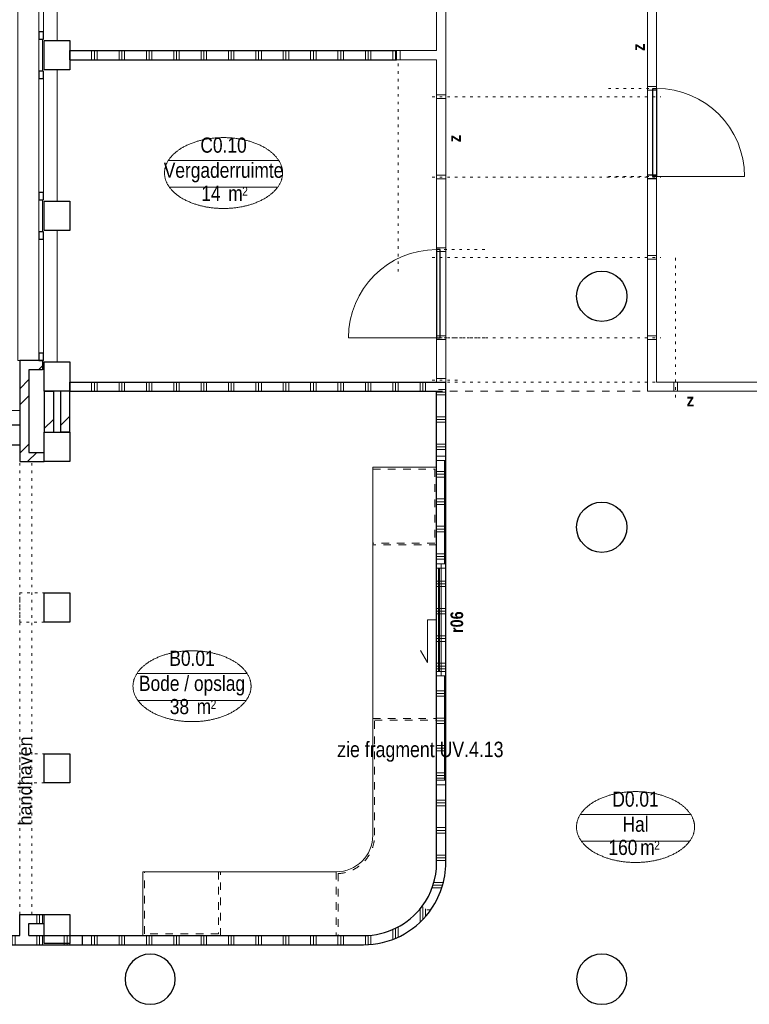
# Model space of a CAD drawing. Header units: millimetres. Extents: x 18442 to 242186, y -49554 to 63508.
# Tile 50 of 175: x 162706 to 170703, y -4223 to 6560. Entities that reach past the tile are written whole.
import ezdxf
from ezdxf.enums import TextEntityAlignment as Align

# ---------------------------------------------------------------- set-up
doc = ezdxf.new("R2010")
doc.units = ezdxf.units.MM
doc.header["$LTSCALE"] = 400
doc.header["$PDMODE"] = 1
doc.header["$PDSIZE"] = 15
for name, pattern in [('STYLE_01', [0.416641, 0.208282, -0.208359]), ('STYLE_05', [0.208282, 0.069427, -0.138855]), ('STYLE_06', [1.041641, 0.625, -0.208282, 0.069427, -0.138931])]:
    doc.linetypes.add(name, pattern=pattern)
for name, color, linetype, lineweight in [('Binnenkozijnen', 140, 'Continuous', 15), ('Buitenkozijnen', 140, 'Continuous', 15), ('Interieur-deur', 43, 'Continuous', 9), ('Interieur-scheidingswand-horizontaal', 5, 'Continuous', 25), ('Interieur-systeemwand glas', 5, 'Continuous', 15), ('Kozijnmerken', 43, 'Continuous', 9), ('Lijn-afbreek', 140, 'STYLE_06', 15), ('Lijn-stramien', 92, 'STYLE_06', 9), ('mat-baksteen', 5, 'Continuous', 25), ('mat-beton (ihwg)', 5, 'Continuous', 25), ('mat-kalkzandsteen', 5, 'Continuous', 25), ('mat-scheidingswand-horizontaal', 5, 'Continuous', 25), ('mat-scheidingswand-vertikaal', 5, 'Continuous', 25), ('None', 7, 'Continuous', 9), ('Ruimtenummers', 92, 'Continuous', 25), ('Tekst', 140, 'Continuous', 15)]:
    doc.layers.add(name, color=color, linetype=linetype, lineweight=lineweight)
doc.layers.get('Kozijnmerken').off()
doc.styles.add('Arial', font='arial.ttf', dxfattribs={"height": 176.388889})
doc.styles.add('Arial Narrow', font='ARIALN.TTF', dxfattribs={"height": 211.666667})
doc.styles.add('Arial Narrow (bold)', font='ARIALNB.TTF', dxfattribs={"height": 172.861111})

# ---------------------------------------------------------------- blocks, each defined once
blk = doc.blocks.new('*U424')
at = {"layer": 'None', "color": 8, "linetype": 'STYLE_01', "lineweight": 5}
for p, q in [((-12819, 5157), (-12119, 5157)), ((-12799, 3876), (-12799, 5137)), ((-12799, 5137), (-12119, 5137)), ((-13219, 3477), (-13219, 2777)), ((-13199, 3457), (-13199, 2777))]:
    blk.add_line(p, q, dxfattribs=at)
at = {"layer": 'None', "color": 8, "linetype": 'Continuous', "lineweight": 5}
blk.add_line((-15079, 3477), (-13579, 3477), dxfattribs=at)
at = {"layer": 'None', "color": 8, "linetype": 'STYLE_01', "lineweight": 5}
for points in [[(-12819, 7907), (-12119, 7907), (-12119, 7057), (-12819, 7057)], [(-12819, 7887), (-12139, 7887), (-12139, 7077), (-12819, 7077)], [(-15339, 3477), (-15339, 2777), (-14489, 2777), (-14489, 3477)], [(-15319, 3477), (-14509, 3477), (-14509, 2797), (-15319, 2797)]]:
    blk.add_lwpolyline(points, close=True, dxfattribs=at)
at = {"layer": 'None', "color": 8, "linetype": 'Continuous', "lineweight": 5, "flags": 128}
for points in [[(-12819, 7907), (-12119, 7907), (-12119, 3876)], [(-12819, 3876), (-12819, 7907)], [(-15339, 3477), (-13219, 3477)], [(-13219, 2777), (-15339, 2777), (-15339, 3477)]]:
    blk.add_lwpolyline(points, dxfattribs=at)
at = {"layer": 'None', "color": 8, "linetype": 'Continuous', "lineweight": 5}
blk.add_arc((-13219, 3876), 400, 270, 0, dxfattribs=at)
at = {"layer": 'None', "color": 8, "linetype": 'STYLE_01', "lineweight": 5}
blk.add_arc((-13219, 3876), 420, 272.7263, 0, dxfattribs=at)
blk = doc.blocks.new('Kolom O 550')
at = {"layer": 'mat-beton (ihwg)', "lineweight": 25}
blk.add_circle((0, 0), 275, dxfattribs=at)
blk = doc.blocks.new('*X1025')
at = {"layer": 'None', "lineweight": 9}
blk.add_line((-16419, 8330), (-16319, 8430), dxfattribs=at)
blk = doc.blocks.new('*X1027')
at = {"layer": 'None', "lineweight": 9}
blk.add_line((-16481, 8975), (-16439, 9017), dxfattribs=at)
blk = doc.blocks.new('*X1028')
at = {"layer": 'None', "lineweight": 9}
for p, q in [((-16689, 8767), (-16589, 8867)), ((-16689, 8591), (-16589, 8691)), ((-16689, 8060), (-16589, 8160))]:
    blk.add_line(p, q, dxfattribs=at)
blk = doc.blocks.new('*X1029')
at = {"layer": 'None', "lineweight": 9}
blk.add_line((-16602, 7970), (-16502, 8070), dxfattribs=at)
blk = doc.blocks.new('Gevelpui best 1410 (2D)')
at = {"layer": 'Buitenkozijnen', "lineweight": 15}
for p, q in [((-260, 0), (-260, -1410)), ((-260, 0), (-210, 0)), ((-210, 0), (-210, -1410)), ((-260, -1410), (-210, -1410))]:
    blk.add_line(p, q, dxfattribs=at)
at = {"layer": 'Buitenkozijnen', "color": 92, "lineweight": 25}
for points in [[(-260, 0), (-210, 0), (-210, -80), (-260, -80)], [(-260, -1330), (-210, -1330), (-210, -1410), (-260, -1410)]]:
    blk.add_lwpolyline(points, close=True, dxfattribs=at)
at = {"layer": 'None', "color": 43, "linetype": 'Continuous', "lineweight": 9}
blk.add_line((-410, 15), (-410, -1425), dxfattribs=at)
blk = doc.blocks.new('*U1189')
at = {"layer": 'Interieur-deur', "color": 140, "linetype": 'Continuous', "lineweight": 15}
blk.add_line((-13083, 9325), (-12119, 9325), dxfattribs=at)
at = {"layer": 'Interieur-deur', "color": 92, "linetype": 'Continuous', "lineweight": 25}
blk.add_lwpolyline([(-12119, 10291), (-12119, 9325), (-12079, 9325), (-12079, 10291)], close=True, dxfattribs=at)
at = {"layer": 'Interieur-deur', "color": 140, "linetype": 'Continuous', "lineweight": 15}
blk.add_arc((-12119, 9325), 966, 90, 180, dxfattribs=at)
at = {"layer": 'Interieur-systeemwand glas', "color": 43, "linetype": 'Continuous', "lineweight": 9}
for points in [[(-12119, 10311), (-12119, 10271), (-12019, 10271), (-12019, 10311)], [(-12119, 9345), (-12119, 9305), (-12019, 9305), (-12019, 9345)]]:
    blk.add_lwpolyline(points, close=True, dxfattribs=at)
at = {"layer": 'Lijn-stramien', "color": 8, "linetype": 'STYLE_05', "lineweight": 5}
for p, q in [((-12119, 10291), (-11543, 10291)), ((-12119, 9325), (-11543, 9325))]:
    blk.add_line(p, q, dxfattribs=at)
at = {"layer": 'None', "linetype": 'Continuous', "lineweight": 5}
for p in [(-12119, 10291), (-12119, 9325)]:
    blk.add_point(p, dxfattribs=at)
blk = doc.blocks.new('*X1190')
at = {"layer": 'None', "lineweight": 9}
blk.add_line((-16239, 8368), (-16139, 8468), dxfattribs=at)
blk = doc.blocks.new('Kolom 280x320')
at = {"layer": 'mat-beton (ihwg)', "lineweight": 25}
blk.add_lwpolyline([(-300, 160), (-20, 160), (-20, -160), (-300, -160)], close=True, dxfattribs=at)
at = {"layer": 'None', "color": 92, "linetype": 'Continuous', "lineweight": 5}
blk.add_point((0, 0), dxfattribs=at)
blk = doc.blocks.new('*U1272')
at = {"layer": 'Interieur-deur', "color": 140, "linetype": 'Continuous', "lineweight": 15}
blk.add_line((-8745, 11090), (-9709, 11090), dxfattribs=at)
at = {"layer": 'Interieur-deur', "color": 92, "linetype": 'Continuous', "lineweight": 25}
blk.add_lwpolyline([(-9709, 12056), (-9709, 11090), (-9749, 11090), (-9749, 12056)], close=True, dxfattribs=at)
at = {"layer": 'Interieur-deur', "color": 140, "linetype": 'Continuous', "lineweight": 15}
blk.add_arc((-9709, 11090), 966, 0, 90, dxfattribs=at)
at = {"layer": 'Interieur-systeemwand glas', "color": 43, "linetype": 'Continuous', "lineweight": 9}
for points in [[(-9709, 12076), (-9709, 12036), (-9809, 12036), (-9809, 12076)], [(-9709, 11110), (-9709, 11070), (-9809, 11070), (-9809, 11110)]]:
    blk.add_lwpolyline(points, close=True, dxfattribs=at)
at = {"layer": 'Lijn-stramien', "color": 8, "linetype": 'STYLE_05', "lineweight": 5}
for p, q in [((-9709, 12056), (-10285, 12056)), ((-9709, 11090), (-10285, 11090))]:
    blk.add_line(p, q, dxfattribs=at)
at = {"layer": 'None', "linetype": 'Continuous', "lineweight": 5}
for p in [(-9709, 12056), (-9709, 11090)]:
    blk.add_point(p, dxfattribs=at)
blk = doc.blocks.new('*X1288')
at = {"layer": 'None', "lineweight": 9}
for p, q in [((-15900, 12370), (-15900, 12470)), ((-15870, 12370), (-15870, 12470)), ((-15840, 12370), (-15840, 12470)), ((-15600, 12370), (-15600, 12470)), ((-15570, 12370), (-15570, 12470)), ((-15540, 12370), (-15540, 12470)), ((-15300, 12370), (-15300, 12470)), ((-15270, 12370), (-15270, 12470)), ((-15240, 12370), (-15240, 12470)), ((-15000, 12370), (-15000, 12470)), ((-14970, 12370), (-14970, 12470)), ((-14940, 12370), (-14940, 12470)), ((-14700, 12370), (-14700, 12470)), ((-14670, 12370), (-14670, 12470)), ((-14640, 12370), (-14640, 12470)), ((-14400, 12370), (-14400, 12470)), ((-14370, 12370), (-14370, 12470)), ((-14340, 12370), (-14340, 12470)), ((-14100, 12370), (-14100, 12470)), ((-14070, 12370), (-14070, 12470)), ((-14040, 12370), (-14040, 12470)), ((-13800, 12370), (-13800, 12470)), ((-13770, 12370), (-13770, 12470)), ((-13740, 12370), (-13740, 12470)), ((-13500, 12370), (-13500, 12470)), ((-13470, 12370), (-13470, 12470)), ((-13440, 12370), (-13440, 12470)), ((-13200, 12370), (-13200, 12470)), ((-13170, 12370), (-13170, 12470)), ((-13140, 12370), (-13140, 12470)), ((-12900, 12370), (-12900, 12470)), ((-12870, 12370), (-12870, 12470)), ((-12840, 12370), (-12840, 12470)), ((-12600, 12370), (-12600, 12470)), ((-12570, 12370), (-12570, 12470))]:
    blk.add_line(p, q, dxfattribs=at)
blk = doc.blocks.new('*X1289')
at = {"layer": 'None', "lineweight": 9}
for p, q in [((-15900, 8740), (-15900, 8840)), ((-15870, 8740), (-15870, 8840)), ((-15840, 8740), (-15840, 8840)), ((-15600, 8740), (-15600, 8840)), ((-15570, 8740), (-15570, 8840)), ((-15540, 8740), (-15540, 8840)), ((-15300, 8740), (-15300, 8840)), ((-15270, 8740), (-15270, 8840)), ((-15240, 8740), (-15240, 8840)), ((-15000, 8740), (-15000, 8840)), ((-14970, 8740), (-14970, 8840)), ((-14940, 8740), (-14940, 8840)), ((-14700, 8740), (-14700, 8840)), ((-14670, 8740), (-14670, 8840)), ((-14640, 8740), (-14640, 8840)), ((-14400, 8740), (-14400, 8840)), ((-14370, 8740), (-14370, 8840)), ((-14340, 8740), (-14340, 8840)), ((-14100, 8740), (-14100, 8840)), ((-14070, 8740), (-14070, 8840)), ((-14040, 8740), (-14040, 8840)), ((-13800, 8740), (-13800, 8840)), ((-13770, 8740), (-13770, 8840)), ((-13740, 8740), (-13740, 8840)), ((-13500, 8740), (-13500, 8840)), ((-13470, 8740), (-13470, 8840)), ((-13440, 8740), (-13440, 8840)), ((-13200, 8740), (-13200, 8840)), ((-13170, 8740), (-13170, 8840)), ((-13140, 8740), (-13140, 8840)), ((-12900, 8740), (-12900, 8840)), ((-12870, 8740), (-12870, 8840)), ((-12840, 8740), (-12840, 8840)), ((-12600, 8740), (-12600, 8840)), ((-12570, 8740), (-12570, 8840)), ((-12540, 8740), (-12540, 8840)), ((-12300, 8740), (-12300, 8840)), ((-12270, 8740), (-12270, 8840)), ((-12240, 8740), (-12240, 8840))]:
    blk.add_line(p, q, dxfattribs=at)
blk = doc.blocks.new('*U1385')
at = {"layer": 'Interieur-systeemwand glas', "color": 43, "linetype": 'Continuous', "lineweight": 9}
blk.add_lwpolyline([(-9480, 8840), (-9480, 8740), (-9520, 8740), (-9520, 8840)], close=True, dxfattribs=at)
at = {"layer": 'Interieur-systeemwand glas', "color": 43, "linetype": 'Continuous', "lineweight": 15}
blk.add_point((-9500, 8840), dxfattribs=at)
blk = doc.blocks.new('*X1391')
at = {"layer": 'None', "lineweight": 9}
for p, q in [((-12099, 8760), (-12019, 8760)), ((-12119, 8730), (-12019, 8730)), ((-12119, 8700), (-12019, 8700)), ((-12119, 8460), (-12019, 8460)), ((-12119, 8430), (-12019, 8430)), ((-12119, 8400), (-12019, 8400)), ((-12119, 8160), (-12019, 8160)), ((-12119, 8130), (-12019, 8130)), ((-12119, 8100), (-12019, 8100)), ((-12119, 7860), (-12019, 7860)), ((-12119, 7830), (-12019, 7830)), ((-12119, 7800), (-12019, 7800)), ((-12119, 7560), (-12019, 7560)), ((-12119, 7530), (-12019, 7530)), ((-12119, 7500), (-12019, 7500)), ((-12119, 7260), (-12019, 7260)), ((-12119, 7230), (-12019, 7230)), ((-12119, 7200), (-12019, 7200)), ((-12119, 6960), (-12019, 6960)), ((-12119, 6930), (-12019, 6930)), ((-12119, 6900), (-12019, 6900)), ((-12119, 6660), (-12019, 6660)), ((-12119, 6630), (-12019, 6630)), ((-12119, 6600), (-12019, 6600)), ((-12119, 6360), (-12019, 6360)), ((-12119, 6330), (-12019, 6330)), ((-12119, 6300), (-12019, 6300)), ((-12119, 6060), (-12019, 6060)), ((-12119, 6030), (-12019, 6030)), ((-12119, 6000), (-12019, 6000)), ((-12119, 5760), (-12019, 5760)), ((-12119, 5730), (-12019, 5730)), ((-12119, 5700), (-12019, 5700)), ((-12119, 5460), (-12019, 5460)), ((-12119, 5430), (-12019, 5430)), ((-12119, 5400), (-12019, 5400)), ((-12119, 5160), (-12019, 5160)), ((-12119, 5130), (-12019, 5130)), ((-12119, 5100), (-12019, 5100)), ((-12119, 4860), (-12019, 4860)), ((-12119, 4830), (-12019, 4830)), ((-12119, 4800), (-12019, 4800)), ((-12119, 4560), (-12019, 4560)), ((-12119, 4530), (-12019, 4530)), ((-12119, 4500), (-12019, 4500)), ((-12119, 4260), (-12019, 4260)), ((-12119, 4230), (-12019, 4230)), ((-12119, 4200), (-12019, 4200)), ((-12119, 3960), (-12019, 3960)), ((-12119, 3930), (-12019, 3930)), ((-12119, 3900), (-12019, 3900)), ((-12119, 3660), (-12019, 3660)), ((-12119, 3630), (-12019, 3630)), ((-12119, 3600), (-12019, 3600))]:
    blk.add_line(p, q, dxfattribs=at)
blk = doc.blocks.new('*X1392')
at = {"layer": 'None', "lineweight": 9}
for p, q in [((-12149, 3360), (-12046, 3360)), ((-12169, 3300), (-12063, 3300)), ((-12158, 3330), (-12054, 3330)), ((-12227, 3060), (-12183, 3060))]:
    blk.add_line(p, q, dxfattribs=at)
blk = doc.blocks.new('*X1393')
at = {"layer": 'None', "lineweight": 9}
for p, q in [((-12300, 2924), (-12300, 3071)), ((-12270, 2954), (-12270, 3092)), ((-12240, 2987), (-12240, 3070)), ((-12600, 2736), (-12600, 2844)), ((-12570, 2748), (-12570, 2858)), ((-12540, 2761), (-12540, 2873)), ((-12900, 2678), (-12900, 2778)), ((-12870, 2679), (-12870, 2779)), ((-12840, 2681), (-12840, 2781))]:
    blk.add_line(p, q, dxfattribs=at)
blk = doc.blocks.new('Ruimtenummer UV 50')
at = {"layer": 'Ruimtenummers', "color": 8, "lineweight": 5}
for p, q in [((602, 157), (-602, 157)), ((595, -137), (-595, -137))]:
    blk.add_line(p, q, dxfattribs=at)
blk.add_open_spline([(-323, 354), (-173, 406), (173, 406), (323, 354), (473, 302), (560, 212), (647, 122), (647, 18), (647, -86), (560, -176), (473, -266), (323, -318), (173, -370), (-173, -370), (-323, -318), (-474, -266), (-560, -176), (-647, -86), (-647, 18), (-647, 122), (-560, 212), (-474, 302), (-323, 354)], degree=2, knots=[0, 0, 0, 0.09962, 0.19924, 0.19924, 0.283607, 0.283607, 0.349619, 0.349619, 0.415638, 0.415638, 0.5, 0.5, 0.59962, 0.69924, 0.69924, 0.783607, 0.783607, 0.849619, 0.849619, 0.915638, 0.915638, 1, 1, 1], dxfattribs=at)
at = {"layer": 'Ruimtenummers', "attachment_point": 2, "style": 'Arial Narrow'}
for s, insert, char_height in [(' m', (104, -122), 165.9), (' 2', (220, -133), 96.8)]:
    blk.add_mtext(s, dxfattribs=dict(at, insert=insert, char_height=char_height))
at = {"layer": 'Ruimtenummers', "style": 'Arial Narrow'}
for tag, p in [('Nummer', (0, 407)), ('Naam', (0, 132)), ('Oppervlak', (-138, -122))]:
    blk.add_attdef(tag, text='', height=166, dxfattribs=at).set_placement(p, align=Align.TOP_CENTER)
blk = doc.blocks.new('Kozijnmerk 50')
at = {"layer": 'None', "color": 43, "style": 'Arial Narrow (bold)'}
blk.add_attdef('merk', text='', height=138, dxfattribs=at).set_placement((0, 0), align=Align.MIDDLE_CENTER)
blk = doc.blocks.new('*U1988')
at = {"layer": 'Binnenkozijnen', "color": 8, "linetype": 'Continuous', "lineweight": 5}
for p, q in [((-12119, 8030), (-12119, 4430)), ((-12119, 8030), (-12019, 8030)), ((-12019, 8030), (-12019, 4430)), ((-12119, 4430), (-12019, 4430))]:
    blk.add_line(p, q, dxfattribs=at)
at = {"layer": 'Binnenkozijnen', "color": 140, "linetype": 'Continuous', "lineweight": 15}
for p, q in [((-12031, 7980), (-12031, 6850)), ((-12019, 7980), (-12019, 6850)), ((-12031, 5621), (-12031, 4480)), ((-12019, 5621), (-12019, 4480))]:
    blk.add_line(p, q, dxfattribs=at)
at = {"layer": 'Binnenkozijnen', "color": 43, "linetype": 'Continuous', "lineweight": 9}
for points in [[(-12119, 8030), (-12019, 8030), (-12019, 7980), (-12119, 7980)], [(-12119, 6850), (-12069, 6850), (-12069, 6800), (-12119, 6800)], [(-12119, 6800), (-12069, 6800), (-12069, 5671), (-12119, 5671)], [(-12069, 6850), (-12019, 6850), (-12019, 6800), (-12069, 6800)], [(-12119, 5671), (-12069, 5671), (-12069, 5621), (-12119, 5621)], [(-12069, 5671), (-12019, 5671), (-12019, 5621), (-12069, 5621)], [(-12119, 4480), (-12019, 4480), (-12019, 4430), (-12119, 4430)]]:
    blk.add_lwpolyline(points, close=True, dxfattribs=at)
at = {"layer": 'Binnenkozijnen', "color": 140, "linetype": 'Continuous', "lineweight": 15}
blk.add_lwpolyline([(-12100, 6800), (-12088, 6800), (-12088, 5671), (-12100, 5671)], close=True, dxfattribs=at)
at = {"layer": 'Binnenkozijnen', "color": 43, "linetype": 'Continuous', "lineweight": 9}
blk.add_lwpolyline([(-12119, 6236), (-12220, 6236), (-12220, 5770), (-12295, 5900)], dxfattribs=at)
blk = doc.blocks.new('*U2043')
at = {"layer": 'Interieur-systeemwand glas', "color": 43, "linetype": 'Continuous', "lineweight": 9}
blk.add_lwpolyline([(-12559, 12370), (-12559, 12470), (-12519, 12470), (-12519, 12370)], close=True, dxfattribs=at)
at = {"layer": 'Interieur-systeemwand glas', "color": 43, "linetype": 'Continuous', "lineweight": 15}
blk.add_point((-12539, 12370), dxfattribs=at)
blk = doc.blocks.new('*X2193')
at = {"layer": 'None', "lineweight": 9}
for p, q in [((-17070, 2677.5), (-17070, 2777.5)), ((-17040, 2677.5), (-17040, 2777.5)), ((-16800, 2677.5), (-16800, 2777.5)), ((-16770, 2677.5), (-16770, 2777.5)), ((-16740, 2677.5), (-16740, 2777.5)), ((-16500, 2677.5), (-16500, 2777.5)), ((-16470, 2677.5), (-16470, 2777.5)), ((-16440, 2677.5), (-16440, 2777.5)), ((-16200, 2677.5), (-16200, 2777.5)), ((-16170, 2677.5), (-16170, 2777.5)), ((-16140, 2677.5), (-16140, 2777.5))]:
    blk.add_line(p, q, dxfattribs=at)
blk = doc.blocks.new('*X2194')
at = {"layer": 'None', "lineweight": 9}
for p, q in [((-15900, 2677.5), (-15900, 2777.5)), ((-15870, 2677.5), (-15870, 2777.5)), ((-15840, 2677.5), (-15840, 2777.5)), ((-15600, 2677.5), (-15600, 2777.5)), ((-15570, 2677.5), (-15570, 2777.5)), ((-15540, 2677.5), (-15540, 2777.5)), ((-15300, 2677.5), (-15300, 2777.5)), ((-15270, 2677.5), (-15270, 2777.5)), ((-15240, 2677.5), (-15240, 2777.5)), ((-15000, 2677.5), (-15000, 2777.5)), ((-14970, 2677.5), (-14970, 2777.5)), ((-14940, 2677.5), (-14940, 2777.5)), ((-14700, 2677.5), (-14700, 2777.5)), ((-14670, 2677.5), (-14670, 2777.5)), ((-14640, 2677.5), (-14640, 2777.5)), ((-14400, 2677.5), (-14400, 2777.5)), ((-14370, 2677.5), (-14370, 2777.5)), ((-14340, 2677.5), (-14340, 2777.5)), ((-14100, 2677.5), (-14100, 2777.5)), ((-14070, 2677.5), (-14070, 2777.5)), ((-14040, 2677.5), (-14040, 2777.5)), ((-13800, 2677.5), (-13800, 2777.5)), ((-13770, 2677.5), (-13770, 2777.5)), ((-13740, 2677.5), (-13740, 2777.5)), ((-13500, 2677.5), (-13500, 2777.5)), ((-13470, 2677.5), (-13470, 2777.5)), ((-13440, 2677.5), (-13440, 2777.5)), ((-13200, 2677.5), (-13200, 2777.5)), ((-13170, 2677.5), (-13170, 2777.5)), ((-13140, 2677.5), (-13140, 2777.5))]:
    blk.add_line(p, q, dxfattribs=at)
blk = doc.blocks.new('*X2195')
at = {"layer": 'None', "lineweight": 9}
for p, q in [((-16500, 2910), (-16500, 3010)), ((-16470, 2910), (-16470, 3010)), ((-16440, 2910), (-16440, 3010))]:
    blk.add_line(p, q, dxfattribs=at)
blk = doc.blocks.new('nok')
at = {"layer": 'None', "color": 43, "linetype": 'STYLE_05', "lineweight": 9}
blk.add_lwpolyline([(-135, 160), (135, 160), (135, -160), (-135, -160)], close=True, dxfattribs=at)
blk = doc.blocks.new('*U2324')
at = {"layer": 'Interieur-systeemwand glas', "color": 43, "linetype": 'Continuous', "lineweight": 9}
blk.add_lwpolyline([(-12119, 9345), (-12119, 9305), (-12019, 9305), (-12019, 9345)], close=True, dxfattribs=at)
at = {"layer": 'None', "linetype": 'Continuous', "lineweight": 5}
blk.add_point((-12119, 9325), dxfattribs=at)
blk = doc.blocks.new('*U2325')
at = {"layer": 'Interieur-systeemwand glas', "color": 43, "linetype": 'Continuous', "lineweight": 9}
blk.add_lwpolyline([(-9709, 9345), (-9709, 9305), (-9809, 9305), (-9809, 9345)], close=True, dxfattribs=at)
at = {"layer": 'None', "linetype": 'Continuous', "lineweight": 5}
blk.add_point((-9709, 9325), dxfattribs=at)
blk = doc.blocks.new('*U2326')
at = {"layer": 'Interieur-systeemwand glas', "color": 43, "linetype": 'Continuous', "lineweight": 9}
blk.add_lwpolyline([(-9709, 10225), (-9709, 10185), (-9809, 10185), (-9809, 10225)], close=True, dxfattribs=at)
at = {"layer": 'None', "linetype": 'Continuous', "lineweight": 5}
blk.add_point((-9709, 10205), dxfattribs=at)
blk = doc.blocks.new('*U2327')
at = {"layer": 'Interieur-systeemwand glas', "color": 43, "linetype": 'Continuous', "lineweight": 9}
blk.add_lwpolyline([(-12119, 11105), (-12119, 11065), (-12019, 11065), (-12019, 11105)], close=True, dxfattribs=at)
at = {"layer": 'None', "linetype": 'Continuous', "lineweight": 5}
blk.add_point((-12119, 11085), dxfattribs=at)
blk = doc.blocks.new('*U2328')
at = {"layer": 'Interieur-systeemwand glas', "color": 43, "linetype": 'Continuous', "lineweight": 9}
blk.add_lwpolyline([(-9709, 11105), (-9709, 11065), (-9809, 11065), (-9809, 11105)], close=True, dxfattribs=at)
at = {"layer": 'None', "linetype": 'Continuous', "lineweight": 5}
blk.add_point((-9709, 11085), dxfattribs=at)
blk = doc.blocks.new('*U2329')
at = {"layer": 'Interieur-systeemwand glas', "color": 43, "linetype": 'Continuous', "lineweight": 9}
blk.add_lwpolyline([(-12119, 11985), (-12119, 11945), (-12019, 11945), (-12019, 11985)], close=True, dxfattribs=at)
at = {"layer": 'None', "linetype": 'Continuous', "lineweight": 5}
blk.add_point((-12119, 11965), dxfattribs=at)
blk = doc.blocks.new('*U2367')
at = {"layer": 'Interieur-systeemwand glas', "color": 43, "linetype": 'Continuous', "lineweight": 9}
blk.add_lwpolyline([(-12119, 8880), (-12119, 8840), (-12019, 8840), (-12019, 8880)], close=True, dxfattribs=at)
at = {"layer": 'None', "linetype": 'Continuous', "lineweight": 5}
blk.add_point((-12119, 8860), dxfattribs=at)
blk = doc.blocks.new('*U2368')
at = {"layer": 'None', "color": 7}
for name in ['*U2329', '*U2327', '*U2328', '*U2326', '*U2324', '*U2325', '*U2367']:
    blk.add_blockref(name, (0, 0), dxfattribs=at)
blk = doc.blocks.new('*U2399')
at = {"layer": 'Lijn-afbreek', "color": 8, "linetype": 'STYLE_05', "lineweight": 5}
for p, q in [((-12168, 11965), (-9663, 11965)), ((-12168, 11085), (-9663, 11085)), ((-12168, 10205), (-9663, 10205)), ((-12168, 9325), (-9663, 9325)), ((-12168, 8860), (-11843, 8860)), ((-12168, 8840), (-9663, 8840))]:
    blk.add_line(p, q, dxfattribs=at)

msp = doc.modelspace()

# ---------------------------------------------------------------- linework, layer by layer
at = {"layer": 'Binnenkozijnen', "color": 43, "linetype": 'Continuous', "lineweight": 9, "flags": 128}
msp.add_lwpolyline([(162705.7849, 7756.61885), (162685.7849, 7756.61885), (162685.7849, 2826.61885), (162705.7849, 2826.61885)], dxfattribs=at)
at = {"layer": 'Buitenkozijnen', "lineweight": 15}
for points in [[(162915.74426, 6346.61885), (162955.7849, 6346.61885), (162955.7849, 5996.61885), (162915.74426, 5996.61885)], [(162915.74426, 4586.61885), (162955.7849, 4586.61885), (162955.7849, 4236.61885), (162915.74426, 4236.61885)]]:
    msp.add_lwpolyline(points, close=True, dxfattribs=at)
at = {"layer": 'Buitenkozijnen', "color": 92, "lineweight": 25}
msp.add_lwpolyline([(162605.7849, 2121.61885), (162705.7849, 2121.61885), (162705.7849, 1901.61885), (162605.7849, 1901.61885)], close=True, dxfattribs=at)
at = {"layer": 'Interieur-scheidingswand-horizontaal', "lineweight": 25}
for p, q in [((163255.7849, 6221.61885), (166835.7849, 6221.61885)), ((163255.7849, 6121.61885), (163255.7849, 6221.61885)), ((166835.7849, 6121.61885), (166835.7849, 6221.61885)), ((163255.7849, 6121.61885), (166835.7849, 6121.61885))]:
    msp.add_line(p, q, dxfattribs=at)
at = {"layer": 'Interieur-systeemwand glas', "lineweight": 15}
for p, q in [((167375.7849, 24491.61885), (167375.7849, 2591.61885)), ((169585.7849, 2491.61885), (169585.7849, 24491.61885)), ((167275.7849, 13161.61885), (167275.7849, 6221.61885)), ((169685.7849, 2591.61885), (169685.7849, 9641.61885)), ((166875.7849, 6221.61885), (167275.7849, 6221.61885)), ((166875.7849, 6121.61885), (167275.7849, 6121.61885)), ((167275.7849, 6121.61885), (167275.7849, 2591.61885)), ((169685.7849, 2591.61885), (170795.7849, 2591.61885)), ((169585.7849, 2491.61885), (170795.7849, 2491.61885))]:
    msp.add_line(p, q, dxfattribs=at)
at = {"layer": 'Lijn-afbreek', "color": 8, "linetype": 'STYLE_05', "lineweight": 5}
for p, q in [((166855.7849, 3801.61885), (166855.7849, 6121.61885)), ((169894.72553, 2424.11885), (169894.72553, 3956.61885))]:
    msp.add_line(p, q, dxfattribs=at)
at = {"layer": 'mat-baksteen', "lineweight": 25}
for p, q in [((162955.7849, 2826.61885), (162705.7849, 2826.61885)), ((162705.7849, 2826.61885), (162705.7849, 1721.61885)), ((162955.7849, 2826.61885), (162955.7849, 2726.61885)), ((162955.7849, 2726.61885), (162805.7849, 2726.61885)), ((162805.7849, 2726.61885), (162805.7849, 1821.61885)), ((162975.7849, 2491.61885), (162975.7849, 2041.61885)), ((162975.7849, 2491.61885), (163075.7849, 2491.61885)), ((163075.7849, 2491.61885), (163075.7849, 2041.61885)), ((162975.7849, 2041.61885), (163075.7849, 2041.61885)), ((162805.7849, 1821.61885), (162975.7849, 1821.61885)), ((162975.7849, 1721.61885), (162975.7849, 1821.61885)), ((162705.7849, 1721.61885), (162975.7849, 1721.61885))]:
    msp.add_line(p, q, dxfattribs=at)
at = {"layer": 'mat-kalkzandsteen', "lineweight": 25}
for p, q in [((163255.7849, 2491.61885), (163155.7849, 2491.61885)), ((163155.7849, 2041.61885), (163155.7849, 2491.61885)), ((163255.7849, 2041.61885), (163255.7849, 2491.61885)), ((163255.7849, 2041.61885), (163155.7849, 2041.61885))]:
    msp.add_line(p, q, dxfattribs=at)
at = {"layer": 'mat-scheidingswand-horizontaal', "lineweight": 25}
for p, q in [((163255.7849, 2591.61885), (167375.7849, 2591.61885)), ((163255.7849, 2491.61885), (163255.7849, 2591.61885)), ((163255.7849, 2491.61885), (167275.7849, 2491.61885)), ((162705.7849, -3238.38115), (162975.7849, -3238.38115)), ((162705.7849, -3470.88115), (162705.7849, -3238.38115)), ((162805.7849, -3338.38115), (162975.7849, -3338.38115)), ((162805.7849, -3470.88115), (162805.7849, -3338.38115)), ((162294.7849, -3470.88115), (162705.7849, -3470.88115)), ((162805.7849, -3470.88115), (163393.7849, -3470.88115)), ((163255.7849, -3470.88115), (166475.6315, -3470.88115)), ((163393.7849, -3570.88115), (163393.7849, -3470.88115)), ((162294.7849, -3570.88115), (163393.7849, -3570.88115)), ((163255.7849, -3570.88115), (166475.6315, -3570.88115))]:
    msp.add_line(p, q, dxfattribs=at)
for radius in [900.00123, 800.00123]:
    msp.add_arc((166475.80271, -2670.87994), radius, 269.989100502, 323.209600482, dxfattribs=at)
at = {"layer": 'mat-scheidingswand-vertikaal', "lineweight": 25}
for p, q in [((167375.7849, -2665.19103), (167375.7849, 2591.61885)), ((167275.7849, -2665.19103), (167275.7849, 2491.61885))]:
    msp.add_line(p, q, dxfattribs=at)
for radius in [800.00123, 900.00123]:
    msp.add_arc((166475.80271, -2670.87994), radius, 323.209600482, 0.010899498, dxfattribs=at)
at = {"layer": 'None', "color": 8, "linetype": 'STYLE_01', "lineweight": 5}
msp.add_line((163255.7849, 2491.61885), (176125.7849, 2491.61885), dxfattribs=at)
at = {"layer": 'None', "color": 140, "linetype": 'Continuous', "lineweight": 15}
msp.add_line((160730.7849, 2281.61885), (162714.72553, 2281.61885), dxfattribs=at)
at = {"layer": 'None', "color": 43, "linetype": 'STYLE_05', "lineweight": 9}
for p, q in [((162705.7849, -3238.38115), (162705.7849, 1881.61885)), ((162840.7849, -3238.38115), (162840.7849, 1721.61885))]:
    msp.add_line(p, q, dxfattribs=at)

# ---------------------------------------------------------------- block references
at = {"layer": 'Buitenkozijnen', "color": 7, "xscale": -1}
for p in [(162705.7849, 7756.61885), (162705.7849, 5996.61885), (162705.7849, 4236.61885)]:
    msp.add_blockref('Gevelpui best 1410 (2D)', p, dxfattribs=at)
at = {"layer": 'Interieur-scheidingswand-horizontaal'}
msp.add_blockref('*X1288', (179394.72553, -6248.38115), dxfattribs=at)
at = {"layer": 'Kozijnmerken', "color": 7, "rotation": 90}
for p, values in [((169490.57458, 6258.35969), {'merk': 'z'}), ((167473.31673, 5258.35969), {'merk': 'z'}), ((167497.32838, -38.38115), {'merk': 'r06'})]:
    msp.add_blockref('Kozijnmerk 50', p, dxfattribs=at).add_auto_attribs(values)
at = {"layer": 'Kozijnmerken', "color": 7}
msp.add_blockref('Kozijnmerk 50', (170056.58293, 2394.52177), dxfattribs=at).add_auto_attribs({'merk': 'z'})
at = {"layer": 'mat-baksteen'}
for name in ['*X1027', '*X1028', '*X1025', '*X1029']:
    msp.add_blockref(name, (179394.72553, -6248.38115), dxfattribs=at)
at = {"layer": 'mat-beton (ihwg)', "color": 8, "rotation": 180}
for p in [(162955.7849, 6171.61885), (162955.7849, 4411.61885), (162955.7849, 2651.61885), (162955.7849, 1881.61885), (162955.7849, 121.61885), (162955.7849, -1638.38115)]:
    msp.add_blockref('Kolom 280x320', p, dxfattribs=at)
at = {"layer": 'mat-beton (ihwg)', "color": 7}
for p in [(169085.7849, 3531.61885), (169085.7849, 1001.61885)]:
    msp.add_blockref('Kolom O 550', p, dxfattribs=at)
at = {"layer": 'mat-beton (ihwg)', "color": 7, "xscale": -1, "rotation": 270}
for p in [(164135.7849, -3948.38115), (169085.7849, -3948.38115)]:
    msp.add_blockref('Kolom O 550', p, dxfattribs=at)
at = {"layer": 'mat-kalkzandsteen'}
msp.add_blockref('*X1190', (179394.72553, -6248.38115), dxfattribs=at)
at = {"layer": 'mat-scheidingswand-horizontaal'}
for name in ['*X1289', '*X1393', '*X2195', '*X2193', '*X2194']:
    msp.add_blockref(name, (179394.72553, -6248.38115), dxfattribs=at)
at = {"layer": 'mat-scheidingswand-horizontaal', "color": 7}
for p in [(162840.7849, 121.61885), (162840.7849, -1638.38115)]:
    msp.add_blockref('nok', p, dxfattribs=at)
at = {"layer": 'mat-scheidingswand-vertikaal'}
for name in ['*X1391', '*X1392']:
    msp.add_blockref(name, (179394.72553, -6248.38115), dxfattribs=at)
at = {"layer": 'None', "color": 7}
for name in ['*U2399', '*U2368', '*U2043', '*U1272', '*U1189', '*U1385', '*U1988', '*U424']:
    msp.add_blockref(name, (179394.72553, -6248.38115), dxfattribs=at)
at = {"layer": 'None', "color": 8}
msp.add_blockref('Kolom 280x320', (163275.7849, -3398.38115), dxfattribs=at)
at = {"layer": 'Ruimtenummers'}
for p, values in [((164940.31338, 4862.81473), {'Nummer': 'C0.10', 'Naam': 'Vergaderruimte', 'Oppervlak': '14'}), ((164594.75393, -757.5474), {'Nummer': 'B0.01', 'Naam': 'Bode / opslag', 'Oppervlak': '38'}), ((169456.03192, -2299.95184), {'Nummer': 'D0.01', 'Naam': 'Hal', 'Oppervlak': '160'})]:
    msp.add_blockref('Ruimtenummer UV 50', p, dxfattribs=at).add_auto_attribs(values)

# ---------------------------------------------------------------- texts
at = {"layer": 'None', "color": 140, "insert": (162456.32469, -2264.4536), "char_height": 141.1111111, "width": 2180, "attachment_point": 1, "rotation": 90, "style": 'Arial'}
msp.add_mtext('latei en nokken handhaven', dxfattribs=at)
at = {"layer": 'Tekst', "color": 43, "insert": (166186.72867, -1347.19106), "char_height": 169.3333333, "attachment_point": 1, "style": 'Arial Narrow'}
msp.add_mtext('zie fragment UV.4.13', dxfattribs=at)

doc.saveas('drawing.dxf')
